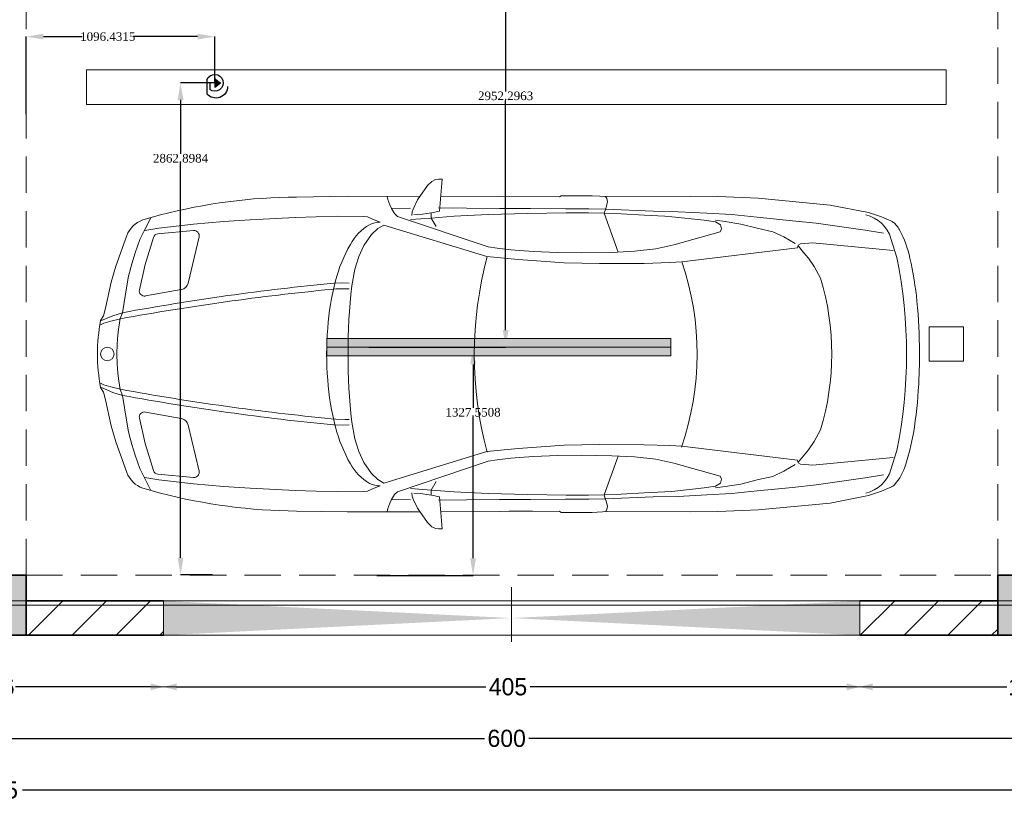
# Model space of a CAD drawing. Header units: inches. Extents: x -177438 to 34922, y -9538 to 55319.
# Tile 31 of 59: x 7906 to 13631, y -7518 to -2973. Entities that reach past the tile are written whole.
import ezdxf
from ezdxf.enums import TextEntityAlignment as Align

# ---------------------------------------------------------------- set-up
doc = ezdxf.new("R2010")
doc.units = ezdxf.units.IN
doc.header["$MEASUREMENT"] = 0
doc.set_wipeout_variables(frame=1)
for name, pattern in [('Dot & Dashed', [670.277762, 317.5, -176.388889, 0, -176.388874]), ('Hidden', [317.5, 211.666667, -105.833333]), ('Wipeout_Contour', [1000, 0, -1000])]:
    doc.linetypes.add(name, pattern=pattern)
for name, color, linetype in [('- განათება', 7, 'Continuous'), ('Dimensioning - General', 7, 'Continuous'), ('Structural - Bearing', 7, 'Continuous'), ('Structural - Grid', 7, 'Continuous')]:
    doc.layers.add(name, color=color, linetype=linetype)
for name, color, linetype, lineweight in [('New_2D Drafting - General_Pen_No__2', 8, 'Continuous', 15), ('New_Interior - Furniture _Pen_No__1', 7, 'Continuous', 13), ('Structural - Bearing_Pen_No__1', 7, 'Continuous', 13), ('Structural - Bearing_Pen_No__20', 1, 'Continuous', 0), ('Structural - Bearing_Pen_No__27', 7, 'Continuous', 35)]:
    doc.layers.add(name, color=color, linetype=linetype, lineweight=lineweight)
for name, color, linetype, lineweight, true_color in [('Structural - Bearing_Pen_No__102', 7, 'Continuous', 13, 0xcccccc), ('Structural - Bearing_Pen_No__108', 7, 'Continuous', 13, 0xfd8379), ('Structural - Bearing_Pen_No__161', 7, 'Continuous', 13, 0x6a6a6a), ('Structural - Bearing_Pen_No__28', 7, 'Continuous', 35, 0xa80f02), ('Structural - Bearing_Pen_No__63', 7, 'Continuous', 18, 0xff9955), ('Structural - Bearing_Pen_No__81', 7, 'Continuous', 20, 0x6a6a6a), ('Structural - Grid_Pen_No__81', 7, 'Continuous', 20, 0x6a6a6a)]:
    doc.layers.add(name, color=color, linetype=linetype, lineweight=lineweight, true_color=true_color)
doc.styles.add('GENERATED_STYLE_3', font='txt')
doc.styles.get("Standard").update_dxf_attribs({"font": 'arial.ttf'})
doc.dimstyles.new('GENERATED_STYLE__2', dxfattribs={"dimtxt": 100, "dimasz": 76, "dimexe": 0.18, "dimexo": 0.0625, "dimgap": 0, "dimtad": 0, "dimtih": 1, "dimtoh": 1, "dimdec": 0, "dimlfac": 0.1, "dimzin": 0, "dimdsep": 46, "dimtxsty": 'GENERATED_STYLE_3', "dimblk": 'ARROWHEAD_5', "dimblk1": 'ARROWHEAD_5', "dimblk2": 'ARROWHEAD_5', "dimcen": 0.09, "dimse1": 1, "dimse2": 1, "dimclrd": 7, "dimclre": 7, "dimclrt": 7, "dimadec": 0, "dimazin": 0, "dimtfac": 1, "dimtdec": 4, "dimtmove": 0, "dimatfit": 3, "dimfxl": 1, "dimtolj": 1, "dimtzin": 0, "dimarcsym": 0})
doc.dimstyles.get("Standard").update_dxf_attribs({"dimtxt": 0.18, "dimasz": 0.18, "dimexe": 0.18, "dimexo": 0.0625, "dimgap": 0.09, "dimtad": 0, "dimtih": 1, "dimtoh": 1, "dimdec": 4, "dimzin": 0, "dimdsep": 46, "dimtxsty": 'Standard', "dimcen": 0.09, "dimadec": 0, "dimazin": 0, "dimtfac": 1, "dimtdec": 4, "dimtofl": 0, "dimtmove": 0, "dimatfit": 3, "dimfxl": 1, "dimtolj": 1, "dimtzin": 0, "dimarcsym": 0})
pattern_1 = [(45, (0, 0), (-127.2792, 127.2792), [])]

# ---------------------------------------------------------------- blocks, each defined once
blk = doc.blocks.new('Slab_1', base_point=(-47183.8, 14488))
at = {"layer": 'Structural - Bearing_Pen_No__1', "color": 7, "linetype": 'Continuous', "lineweight": 13, "flags": 128}
blk.add_lwpolyline([(-47183.8, 14488), (1166.2, 14488), (1166.2, 32488), (1166.2, 39238), (-26465.1, 39238), (-29183.8, 32838), (-47183.8, 32838)], close=True, dxfattribs=at)
blk = doc.blocks.new('Opening_3')
at = {"color": 254, "linetype": 'Wipeout_Contour', "lineweight": 0, "ltscale": 74230.808946}
blk.add_wipeout([(-22034.7, 14488), (-17987.1, 14488), (-20010.9, 14588)], dxfattribs=at).dxf.layer = 'Structural - Bearing'
at = {"layer": 'Structural - Bearing_Pen_No__1', "color": 7, "linetype": 'Continuous', "lineweight": 13, "flags": 128}
blk.add_lwpolyline([(-22034.7, 14488), (-17987.1, 14488)], dxfattribs=at)
at = {"color": 254, "linetype": 'Wipeout_Contour', "lineweight": 0, "ltscale": 74467.786042}
blk.add_wipeout([(-17987.1, 14688), (-22034.7, 14688), (-20010.9, 14588)], dxfattribs=at).dxf.layer = 'Structural - Bearing'
at = {"layer": 'Structural - Bearing_Pen_No__108', "linetype": 'Continuous', "lineweight": 13, "true_color": 0xfd8379}
for points in [[(-20010.9, 14588), (-22034.7, 14688), (-22034.7, 14488)], [(-20010.9, 14588), (-17987.1, 14488), (-17987.1, 14688)]]:
    blk.add_hatch(color=11, dxfattribs=at).paths.add_polyline_path(points)
at = {"layer": 'Structural - Bearing_Pen_No__1', "color": 7, "linetype": 'Continuous', "lineweight": 13, "flags": 128}
for points in [[(-17987.1, 14688), (-22034.7, 14688)], [(-22034.7, 14688), (-22034.7, 14488)], [(-17987.1, 14488), (-17987.1, 14688)]]:
    blk.add_lwpolyline(points, dxfattribs=at)
at = {"layer": 'Structural - Bearing_Pen_No__63', "color": 21, "linetype": 'Dot & Dashed', "lineweight": 18, "true_color": 0xff9955}
blk.add_line((-20010.9, 14768), (-20010.9, 14408), dxfattribs=at)
blk = doc.blocks.new('Wall_6', base_point=(1166.2, 14488))
at = {"layer": 'Structural - Bearing', "linetype": 'Continuous', "lineweight": 0, "true_color": 0x000000}
h = blk.add_hatch(dxfattribs=at)
h.set_pattern_fill('MASONRY_BLOCK', color=18, style=0, pattern_type=2)
h.set_pattern_definition(pattern_1)
h.paths.add_polyline_path([(-22833.8, 14688), (-22833.8, 14488), (-22034.7, 14488), (-22034.7, 14688)])
h = blk.add_hatch(dxfattribs=at)
h.set_pattern_fill('MASONRY_BLOCK', color=18, style=0, pattern_type=2)
h.set_pattern_definition(pattern_1)
h.paths.add_polyline_path([(-17987.1, 14488), (-17183.8, 14488), (-17183.8, 14688), (-17987.1, 14688)])
at = {"layer": 'Structural - Bearing_Pen_No__27', "color": 7, "linetype": 'Continuous', "lineweight": 35, "flags": 128}
for points in [[(-22034.7, 14688), (-22833.8, 14688)], [(-17183.8, 14688), (-17987.1, 14688)], [(-22833.8, 14488), (-22034.7, 14488)], [(-17987.1, 14488), (-17183.8, 14488)]]:
    blk.add_lwpolyline(points, dxfattribs=at)
blk = doc.blocks.new('Column_19', base_point=(-23008.8, 14663))
at = {"layer": 'Structural - Bearing_Pen_No__161', "linetype": 'Continuous', "lineweight": 0, "true_color": 0x6a6a6a}
blk.add_hatch(color=251, dxfattribs=at).paths.add_polyline_path([(-22833.8, 14488), (-22833.8, 14838), (-23183.8, 14838), (-23183.8, 14488)])
at = {"layer": 'Structural - Bearing_Pen_No__20', "color": 1, "linetype": 'Continuous', "lineweight": 0}
for p, q in [((-23008.8, 14743), (-23008.8, 14918)), ((-23088.8, 14663), (-23263.8, 14663)), ((-22928.8, 14663), (-22753.8, 14663)), ((-23008.8, 14583), (-23008.8, 14408))]:
    blk.add_line(p, q, dxfattribs=at)
blk.add_point((-23008.8, 14663), dxfattribs=at)
at = {"layer": 'Structural - Bearing_Pen_No__28', "color": 14, "linetype": 'Continuous', "lineweight": 35, "true_color": 0xa80f02, "flags": 128}
blk.add_lwpolyline([(-22833.8, 14488), (-22833.8, 14838), (-23183.8, 14838), (-23183.8, 14488)], close=True, dxfattribs=at)
blk = doc.blocks.new('Column_23', base_point=(-17008.8, 14663))
at = {"layer": 'Structural - Bearing_Pen_No__161', "linetype": 'Continuous', "lineweight": 0, "true_color": 0x6a6a6a}
blk.add_hatch(color=251, dxfattribs=at).paths.add_polyline_path([(-16833.8, 14488), (-16833.8, 14838), (-17183.8, 14838), (-17183.8, 14488)])
at = {"layer": 'Structural - Bearing_Pen_No__20', "color": 1, "linetype": 'Continuous', "lineweight": 0}
for p, q in [((-17008.8, 14743), (-17008.8, 14918)), ((-17088.8, 14663), (-17263.8, 14663)), ((-16928.8, 14663), (-16753.8, 14663)), ((-17008.8, 14583), (-17008.8, 14408))]:
    blk.add_line(p, q, dxfattribs=at)
blk.add_point((-17008.8, 14663), dxfattribs=at)
at = {"layer": 'Structural - Bearing_Pen_No__28', "color": 14, "linetype": 'Continuous', "lineweight": 35, "true_color": 0xa80f02, "flags": 128}
blk.add_lwpolyline([(-16833.8, 14488), (-16833.8, 14838), (-17183.8, 14838), (-17183.8, 14488)], close=True, dxfattribs=at)
blk = doc.blocks.new('Standard grid marker')
at = {"layer": 'Structural - Grid_Pen_No__81', "color": 251, "linetype": 'Continuous', "lineweight": 20, "true_color": 0x6a6a6a}
blk.add_line((1000, 0), (51328.1, 0), dxfattribs=at)
at = {"layer": 'Structural - Grid_Pen_No__81', "color": 251, "lineweight": 20, "true_color": 0x6a6a6a, "style": 'GENERATED_STYLE_3'}
for tag, p in [('AC_MarkerText_1_0', (-100, -144)), ('AC_MarkerText_1_1', (52428.1, -144))]:
    blk.add_attdef(tag, text='', height=100, rotation=180, dxfattribs=at).set_placement(p, align=Align.TOP_CENTER)
blk = doc.blocks.new('Parking Place_2')
at = {"layer": 'New_Interior - Furniture _Pen_No__1', "color": 7, "linetype": 'Continuous', "lineweight": 13, "flags": 128}
for points in [[(1393.75, 4900), (1593.75, 4900), (1593.75, 5100), (1393.75, 5100)], [(4381.25, 4900), (4581.25, 4900), (4581.25, 5100), (4381.25, 5100)], [(2887.5, 0), (3087.5, 0), (3087.5, 5000), (2887.5, 5000)], [(5875, 0), (6075, 0), (6075, 5000), (5875, 5000)]]:
    blk.add_lwpolyline(points, close=True, dxfattribs=at)
blk = doc.blocks.new('Car Symbol 27')
at = {"layer": 'New_Interior - Furniture _Pen_No__1', "color": 7, "linetype": 'Continuous', "lineweight": 13}
for p, q in [((-1983.9, 1016.7), (-2004, 1016.7)), ((-2004, 1016.7), (-1988.6, 830.1)), ((-1964.9, 1014.4), (-1983.9, 1016.7)), ((-1944.8, 1004.3), (-1964.9, 1014.4)), ((-1919.1, 979.7), (-1944.8, 1004.3)), ((-1861.1, 895.8), (-1919.1, 979.7)), ((-3450, 918.4), (-3606.5, 915.3)), ((-2966.2, 916.5), (-3450, 918.4)), ((-2876.8, 920.8), (-2966.2, 916.5)), ((-2954.6, 917.1), (-2962.8, 904.3)), ((-2695.9, 920.8), (-2876.8, 920.8)), ((-2685.9, 914), (-2695.9, 920.8)), ((-1998.6, 917.2), (-2684.7, 914.1)), ((-1452.9, 917.2), (-1876.8, 917.1)), ((-1689.1, 897.8), (-1685.5, 917.1)), ((-1158.3, 913.1), (-1452.9, 917.2)), ((-4261.3, 866.7), (-4482.6, 822.9)), ((-3842.3, 905.7), (-4261.3, 866.7)), ((-3606.5, 915.3), (-3842.3, 905.7)), ((-2962.8, 904.3), (-2965.1, 886.4)), ((-2965.1, 886.4), (-2960.7, 860.7)), ((-2960.7, 860.7), (-2951.8, 839.5)), ((-2392, 914.8), (-2530.4, 914.8)), ((-1835.5, 843.2), (-1861.1, 895.8)), ((-1710.4, 846.4), (-1700.3, 867.6)), ((-1700.3, 867.6), (-1689.1, 897.8)), ((-4482.6, 822.9), (-4559.4, 797.3)), ((-3688.1, 810.5), (-3835.7, 796.2)), ((-3542.9, 819.2), (-3688.1, 810.5)), ((-3376.4, 827.9), (-3542.9, 819.2)), ((-3232.2, 831), (-3376.4, 827.9)), ((-3298.8, 802), (-3340.7, 798.8)), ((-3179.4, 807.8), (-3298.8, 802)), ((-3232.2, 831), (-2953.9, 842)), ((-3044.7, 815.7), (-3179.4, 807.8)), ((-2946.2, 819.4), (-3044.7, 815.7)), ((-2946.2, 819.4), (-3028.5, 593.2)), ((-2857.9, 843.8), (-2953.9, 842)), ((-2951.8, 839.5), (-2946.2, 819.4)), ((-2855.6, 820.2), (-2946.2, 819.4)), ((-2721.6, 843.6), (-2857.9, 843.8)), ((-2725.4, 821.1), (-2855.6, 820.2)), ((-2503.2, 817.7), (-2725.4, 821.1)), ((-2518.2, 846.6), (-2721.6, 843.6)), ((-2338.3, 846.3), (-2518.2, 846.6)), ((-2272.6, 811.5), (-2503.2, 817.7)), ((-2146.2, 848.2), (-2338.3, 846.3)), ((-2074.4, 801.2), (-2272.6, 811.5)), ((-1984.1, 850.2), (-2146.2, 848.2)), ((-1988.6, 830.1), (-1942.8, 821.1)), ((-1942.8, 821.1), (-1863.5, 809.8)), ((-1940.6, 820), (-1940.7, 790.9)), ((-1863.5, 809.8), (-1838.9, 810.8)), ((-1830, 826.5), (-1835.5, 843.2)), ((-1828.9, 806.4), (-1830, 826.5)), ((-1710.4, 846.4), (-1821, 848.8)), ((-1744, 800.6), (-1728.3, 817.4)), ((-1728.3, 817.4), (-1710.4, 846.4)), ((-1546.2, 800.3), (-1393.1, 802.3)), ((-1393.1, 802.3), (-1150.7, 794.1)), ((-264.4, 779.9), (-366.4, 808.7)), ((-4559.4, 797.3), (-4613.8, 774.1)), ((-4178.7, 761), (-4464.9, 720.2)), ((-4042.4, 775.3), (-4178.7, 761)), ((-3835.7, 796.2), (-4042.4, 775.3)), ((-3740.8, 755.9), (-3836.9, 731.4)), ((-3649.1, 770.2), (-3740.8, 755.9)), ((-3594.3, 778), (-3649.1, 770.2)), ((-3623.4, 751.2), (-3627.8, 727.5)), ((-3593.2, 767.9), (-3623.4, 751.2)), ((-3528.4, 777.9), (-3593.2, 767.9)), ((-3340.7, 798.8), (-3528.4, 777.9)), ((-2272.8, 623.8), (-1744, 800.6)), ((-1665.9, 750.2), (-2265.1, 566.8)), ((-1940.7, 790.9), (-2074.4, 801.2)), ((-1940.7, 790.9), (-1968.7, 741.8)), ((-1821, 782), (-1940.7, 790.9)), ((-1631.2, 730.1), (-1665.9, 750.2)), ((-1643.5, 767), (-1599.9, 784.8)), ((-1599.9, 784.8), (-1570.8, 798.1)), ((-1570.8, 798.1), (-1546.2, 800.3)), ((-1150.7, 794.1), (-888.1, 780.2)), ((-888.1, 780.2), (-734, 771.1)), ((-734, 771.1), (-558.6, 755.1)), ((-558.6, 755.1), (-356.4, 731.3)), ((-309.9, 792.7), (-273.7, 720)), ((-4464.9, 720.2), (-4571, 702.5)), ((-3927.4, 711.5), (-3991.2, 681.4)), ((-3836.9, 731.4), (-3927.4, 711.5)), ((-3627.8, 727.5), (-3621.3, 709.9)), ((-3621.3, 709.9), (-3352.1, 634.5)), ((-1593.7, 694.3), (-1631.2, 730.1)), ((-1548.7, 631.6), (-1593.7, 694.3)), ((-352.2, 699.1), (-558.9, 718)), ((-356.4, 731.3), (-275.9, 717.8)), ((-273.7, 720), (-247, 666.3)), ((-170.9, 688.4), (-107, 510.6)), ((-4647.2, 561.8), (-4614.1, 671.9)), ((-4159.9, 645.9), (-4625.9, 602)), ((-4088.4, 641.3), (-4159.9, 645.9)), ((-4075, 632.4), (-4088.4, 641.3)), ((-4070.6, 617.8), (-4075, 632.4)), ((-3991.2, 681.4), (-4057.1, 642.4)), ((-3352.1, 634.5), (-3247.1, 612)), ((-1519.8, 566.7), (-1548.7, 631.6)), ((-527.7, 412.9), (-590.8, 681.2)), ((-326.2, 678.2), (-276.9, 520.2)), ((-247, 666.3), (-219.2, 588.1)), ((-4105.3, 591.1), (-4134.4, 557.6)), ((-4077.3, 627.9), (-4105.3, 591.1)), ((-3398.1, 536.3), (-4070.6, 617.8)), ((-3247.1, 612), (-3122, 598.4)), ((-3122, 598.4), (-2990.8, 591.1)), ((-2990.8, 591.1), (-2812.5, 587.9)), ((-2812.5, 587.9), (-2677.3, 589.9)), ((-2677.3, 589.9), (-2533.2, 596.3)), ((-2533.2, 596.3), (-2404.7, 606.2)), ((-2404.7, 606.2), (-2324.2, 615)), ((-2324.2, 615), (-2272.8, 623.8)), ((-219.2, 588.1), (-200.3, 525.5)), ((-4134.4, 557.6), (-4168, 508.5)), ((-3328.4, 532.4), (-3398.1, 536.3)), ((-3178.7, 527.2), (-3328.4, 532.4)), ((-2919.6, 526), (-3178.7, 527.2)), ((-2714.5, 530.5), (-2919.6, 526)), ((-2445.7, 548.9), (-2714.5, 530.5)), ((-2265, 566.8), (-2445.7, 548.9)), ((-1496.4, 493), (-1519.8, 566.7)), ((-244, 373.6), (-276.9, 520.2)), ((-200.3, 525.5), (-181.4, 452.8)), ((-4168, 508.5), (-4205, 441.5)), ((-1478.7, 395.7), (-1496.4, 493)), ((-107, 510.6), (-80.3, 418)), ((-1426.2, 414.6), (-1463, 412.5)), ((-1374.8, 412.3), (-1426.2, 414.6)), ((-181.4, 452.8), (-170.3, 395.8)), ((-46.5, 267.1), (-80.3, 418)), ((-1440.4, 380.1), (-1463, 380.1)), ((-1386.8, 378.5), (-1440.4, 380.1)), ((-1360, 376.2), (-1386.8, 378.5)), ((-278.6, 337.5), (-487.9, 375.2)), ((-170.3, 395.8), (-146, 240.5)), ((-146, 240.5), (-131.5, 206.9)), ((-89.5, 222.8), (-146, 240.5)), ((-46.5, 267.1), (-35, 221.2)), ((-133.7, 204.7), (-77.9, 191.2)), ((-131.5, 206.9), (-124.9, 156.6)), ((-23.1, 195.6), (-89.5, 222.8)), ((-77.9, 191.2), (-36.6, 180)), ((-36.6, 180), (-18.7, 169.9)), ((-18.7, 194.4), (-35, 221.2)), ((-124.9, 156.6), (-118.3, 110.8)), ((-118.3, 110.8), (-115, 57.2)), ((-115, 57.2), (-112.5, 0)), ((-118.3, -110.8), (-115, -57.2)), ((-115, -57.2), (-112.5, 0)), ((-124.9, -156.6), (-118.3, -110.8)), ((-131.5, -206.9), (-124.9, -156.6)), ((-36.6, -180), (-18.7, -169.9)), ((-146, -240.5), (-131.5, -206.9)), ((-89.5, -222.8), (-146, -240.5)), ((-133.7, -204.7), (-77.9, -191.2)), ((-23.1, -195.6), (-89.5, -222.8)), ((-77.9, -191.2), (-36.6, -180)), ((-46.5, -267.1), (-35, -221.2)), ((-18.7, -194.4), (-35, -221.2)), ((-170.3, -395.8), (-146, -240.5)), ((-46.5, -267.1), (-80.3, -418)), ((-278.6, -337.5), (-487.9, -375.2)), ((-1478.7, -395.7), (-1496.4, -493)), ((-1440.4, -380.1), (-1463, -380.1)), ((-1386.8, -378.5), (-1440.4, -380.1)), ((-1360, -376.2), (-1386.8, -378.5)), ((-244, -373.6), (-276.9, -520.2)), ((-181.4, -452.8), (-170.3, -395.8)), ((-4168, -508.5), (-4205, -441.5)), ((-1426.2, -414.6), (-1463, -412.5)), ((-1374.8, -412.3), (-1426.2, -414.6)), ((-527.7, -412.9), (-590.8, -681.2)), ((-200.3, -525.5), (-181.4, -452.8)), ((-107, -510.6), (-80.3, -418)), ((-4134.4, -557.6), (-4168, -508.5)), ((-1496.4, -493), (-1519.8, -566.7)), ((-170.9, -688.4), (-107, -510.6)), ((-4647.2, -561.8), (-4614.1, -671.9)), ((-4105.3, -591.1), (-4134.4, -557.6)), ((-3398.1, -536.3), (-4070.6, -617.8)), ((-3328.4, -532.4), (-3398.1, -536.3)), ((-3178.7, -527.2), (-3328.4, -532.4)), ((-2919.6, -526), (-3178.7, -527.2)), ((-2714.5, -530.5), (-2919.6, -526)), ((-2445.7, -548.9), (-2714.5, -530.5)), ((-2265, -566.8), (-2445.7, -548.9)), ((-1665.9, -750.2), (-2265.1, -566.8)), ((-1519.8, -566.7), (-1548.7, -631.6)), ((-326.2, -678.2), (-276.9, -520.2)), ((-219.2, -588.1), (-200.3, -525.5)), ((-4159.9, -645.9), (-4625.9, -602)), ((-4077.3, -627.9), (-4105.3, -591.1)), ((-4070.6, -617.8), (-4075, -632.4)), ((-3352.1, -634.5), (-3247.1, -612)), ((-3247.1, -612), (-3122, -598.4)), ((-3122, -598.4), (-2990.8, -591.1)), ((-2946.2, -819.4), (-3028.5, -593.2)), ((-2990.8, -591.1), (-2812.5, -587.9)), ((-2812.5, -587.9), (-2677.3, -589.9)), ((-2677.3, -589.9), (-2533.2, -596.3)), ((-2533.2, -596.3), (-2404.7, -606.2)), ((-2404.7, -606.2), (-2324.2, -615)), ((-2324.2, -615), (-2272.8, -623.8)), ((-2272.8, -623.8), (-1744, -800.6)), ((-247, -666.3), (-219.2, -588.1)), ((-4088.4, -641.3), (-4159.9, -645.9)), ((-4075, -632.4), (-4088.4, -641.3)), ((-3991.2, -681.4), (-4057.1, -642.4)), ((-3927.4, -711.5), (-3991.2, -681.4)), ((-3621.3, -709.9), (-3352.1, -634.5)), ((-1548.7, -631.6), (-1593.7, -694.3)), ((-273.7, -720), (-247, -666.3)), ((-4464.9, -720.2), (-4571, -702.5)), ((-4178.7, -761), (-4464.9, -720.2)), ((-3836.9, -731.4), (-3927.4, -711.5)), ((-3740.8, -755.9), (-3836.9, -731.4)), ((-3627.8, -727.5), (-3621.3, -709.9)), ((-3623.4, -751.2), (-3627.8, -727.5)), ((-1940.7, -790.9), (-1968.7, -741.8)), ((-1631.2, -730.1), (-1665.9, -750.2)), ((-1593.7, -694.3), (-1631.2, -730.1)), ((-352.2, -699.1), (-558.9, -718)), ((-558.6, -755.1), (-356.4, -731.3)), ((-356.4, -731.3), (-275.9, -717.8)), ((-309.9, -792.7), (-273.7, -720)), ((-4559.4, -797.3), (-4613.8, -774.1)), ((-4482.6, -822.9), (-4559.4, -797.3)), ((-4042.4, -775.3), (-4178.7, -761)), ((-3835.7, -796.2), (-4042.4, -775.3)), ((-3688.1, -810.5), (-3835.7, -796.2)), ((-3649.1, -770.2), (-3740.8, -755.9)), ((-3594.3, -778), (-3649.1, -770.2)), ((-3593.2, -767.9), (-3623.4, -751.2)), ((-3528.4, -777.9), (-3593.2, -767.9)), ((-3340.7, -798.8), (-3528.4, -777.9)), ((-3298.8, -802), (-3340.7, -798.8)), ((-2074.4, -801.2), (-2272.6, -811.5)), ((-1940.7, -790.9), (-2074.4, -801.2)), ((-1821, -782), (-1940.7, -790.9)), ((-1940.6, -820), (-1940.7, -790.9)), ((-1744, -800.6), (-1728.3, -817.4)), ((-1643.5, -767), (-1599.9, -784.8)), ((-1599.9, -784.8), (-1570.8, -798.1)), ((-1570.8, -798.1), (-1546.2, -800.3)), ((-1546.2, -800.3), (-1393.1, -802.3)), ((-1393.1, -802.3), (-1150.7, -794.1)), ((-1150.7, -794.1), (-888.1, -780.2)), ((-888.1, -780.2), (-734, -771.1)), ((-734, -771.1), (-558.6, -755.1)), ((-264.4, -779.9), (-366.4, -808.7)), ((-4261.3, -866.7), (-4482.6, -822.9)), ((-3542.9, -819.2), (-3688.1, -810.5)), ((-3376.4, -827.9), (-3542.9, -819.2)), ((-3232.2, -831), (-3376.4, -827.9)), ((-3179.4, -807.8), (-3298.8, -802)), ((-3232.2, -831), (-2953.9, -842)), ((-3044.7, -815.7), (-3179.4, -807.8)), ((-2946.2, -819.4), (-3044.7, -815.7)), ((-2960.7, -860.7), (-2953.9, -841)), ((-2953.9, -841), (-2946.2, -819.4)), ((-2857.9, -843.8), (-2953.9, -842)), ((-2855.6, -820.2), (-2946.2, -819.4)), ((-2721.6, -843.6), (-2857.9, -843.8)), ((-2725.4, -821.1), (-2855.6, -820.2)), ((-2503.2, -817.7), (-2725.4, -821.1)), ((-2518.2, -846.6), (-2721.6, -843.6)), ((-2338.3, -846.3), (-2518.2, -846.6)), ((-2272.6, -811.5), (-2503.2, -817.7)), ((-2146.2, -848.2), (-2338.3, -846.3)), ((-1984.1, -850.2), (-2146.2, -848.2)), ((-2004, -1016.7), (-1988.6, -830.1)), ((-1988.6, -830.1), (-1942.8, -821.1)), ((-1942.8, -821.1), (-1863.5, -809.8)), ((-1863.5, -809.8), (-1838.9, -810.8)), ((-1835.5, -843.2), (-1861.1, -895.8)), ((-1830, -826.5), (-1835.5, -843.2)), ((-1828.9, -806.4), (-1830, -826.5)), ((-1710.4, -846.4), (-1821, -848.8)), ((-1728.3, -817.4), (-1710.4, -846.4)), ((-1710.4, -846.4), (-1700.3, -867.6)), ((-3842.3, -905.7), (-4261.3, -866.7)), ((-3606.5, -915.3), (-3842.3, -905.7)), ((-3450, -918.4), (-3606.5, -915.3)), ((-2965.1, -886.4), (-2960.7, -860.7)), ((-2962.8, -904.3), (-2965.1, -886.4)), ((-2954.6, -917.1), (-2962.8, -904.3)), ((-2685.9, -914), (-2695.9, -920.8)), ((-1998.6, -917.2), (-2684.7, -914.1)), ((-1861.1, -895.8), (-1919.1, -979.7)), ((-1700.3, -867.6), (-1689.1, -897.8)), ((-1689.1, -897.8), (-1685.5, -917.1)), ((-1158.3, -913.1), (-1452.9, -917.2)), ((-2966.2, -916.5), (-3450, -918.4)), ((-2876.8, -920.8), (-2966.2, -916.5)), ((-2695.9, -920.8), (-2876.8, -920.8)), ((-1452.9, -917.2), (-1876.8, -917.1)), ((-1983.9, -1016.7), (-2004, -1016.7)), ((-1964.9, -1014.4), (-1983.9, -1016.7)), ((-1944.8, -1004.3), (-1964.9, -1014.4)), ((-1919.1, -979.7), (-1944.8, -1004.3))]:
    blk.add_line(p, q, dxfattribs=at)
blk.add_circle((-57.9, 0), 39.1, dxfattribs=at)
for centre, radius, start, end in [((-1180, -2307.9), 3221, 75.3692, 89.6147), ((-4422.6, 614.3), 200, 102.9981, 163.2615), ((-4414.7, 561.8), 296, 137.753, 164.573), ((-4582.5, 705.3), 75.7, 116.2564, 132.7691), ((-4592, 723), 55.5, 112.9917, 115.5464), ((-1643.5, 634.9), 132, 62.6713, 90), ((-1726.3, 499.8), 290.3, 28.3495, 60.3799), ((-312.1, 637.7), 150, 19.7555, 71.4709), ((-561.6, 688.1), 30, 84.7809, 193.2364), ((-354.9, 669.2), 30, 17.3318, 84.7818), ((-3475.6, 243.3), 1287.3, 162.0281, 171.9884), ((-2192.2, 222.3), 832.4, 14.172, 29.9366), ((-1944.4, 0), 2760.6, 168.2577, 191.7424), ((-1824.2, 0), 1662.8, 160.9767, 198.8163), ((-4369.4, 3.8), 2178.3, 344.8283, 15.1045), ((-2142.2, 34.3), 2636.9, 171.5296, 177.6904), ((-2728.8, 0), 1540.8, 163.3477, 196.6523), ((-2877.3, 33.6), 1542.9, 4.3137, 14.7384), ((-2771.5, -14053.9), 14533.5, 79.59238, 84.48533), ((-479.1, 424.4), 50, 193.2368, 259.7927), ((-5076.2, 0), 3619.2, 353.7227, 6.2772), ((-2753.7, -14059.8), 14503.1, 79.59238, 84.48533), ((-273.3, 367), 30, 259.7918, 12.6561), ((-1021.6, 0), 1021.6, 349.0272, 10.9729), ((-1532.9, 0), 3247.1, 177.5196, 180.0008), ((-3210.7, 0), 1877.9, 355.4299, 4.5699), ((-1505.4, 0), 3274.6, 180, 180.1671), ((-1731, -5.1), 3049, 180.0843, 185.6746), ((-2877.3, -33.6), 1542.9, 345.2615, 355.6862), ((-2753.7, 14059.8), 14503.1, 275.51468, 280.40763), ((-2771.5, 14053.9), 14533.5, 275.51468, 280.40763), ((-2887.2, -128.9), 1886.2, 185.4031, 193.1131), ((-273.3, -367), 30, 347.3444, 100.2081), ((-479.1, -424.4), 50, 100.2074, 166.7634), ((-2192.2, -222.3), 832.4, 330.063, 345.8279), ((-4110.2, -426.5), 627.7, 191.9919, 208.1327), ((-4422.6, -614.3), 200, 196.7385, 257.0019), ((-1726.3, -499.8), 290.3, 299.6194, 331.6502), ((-561.6, -688.1), 30, 166.764, 275.2191), ((-354.9, -669.2), 30, 275.2182, 342.6682), ((-4489.4, -620.3), 202.1, 210.3469, 218.9129), ((-312.1, -637.7), 150, 288.5291, 340.2445), ((-4557.5, -675.7), 114.3, 218.7476, 231.2781), ((-4587, -712.5), 67.2, 231.2736, 246.5356), ((-1643.5, -634.9), 132, 269.9996, 297.3277), ((-1180, 2307.9), 3221, 270.3853, 284.6308)]:
    blk.add_arc(centre, radius, start, end, dxfattribs=at)
blk = doc.blocks.new('Beam_4', base_point=(-17008.8, 14663))
at = {"layer": 'Structural - Bearing_Pen_No__102', "color": 254, "linetype": 'Hidden', "lineweight": 13, "true_color": 0xcccccc}
blk.add_line((-17183.8, 14838), (-17183.8, 20488), dxfattribs=at)
blk = doc.blocks.new('Beam_5', base_point=(-23008.8, 14663))
at = {"layer": 'Structural - Bearing_Pen_No__102', "color": 254, "linetype": 'Hidden', "lineweight": 13, "true_color": 0xcccccc}
blk.add_line((-22833.8, 14838), (-22833.8, 20488), dxfattribs=at)
blk = doc.blocks.new('Beam_10', base_point=(-47008.8, 14663))
at = {"layer": 'Structural - Bearing_Pen_No__102', "color": 254, "linetype": 'Hidden', "lineweight": 13, "true_color": 0xcccccc}
for p, q in [((-22833.8, 14838), (-17183.8, 14838)), ((-47183.8, 14488), (1166.2, 14488))]:
    blk.add_line(p, q, dxfattribs=at)
at = {"layer": 'Structural - Bearing_Pen_No__81', "color": 251, "linetype": 'Dot & Dashed', "lineweight": 20, "true_color": 0x6a6a6a}
blk.add_line((-47008.8, 14663), (991.2, 14663), dxfattribs=at)
blk = doc.blocks.new('ARROWHEAD_5')
at = {"linetype": 'Continuous', "lineweight": 0}
blk.add_hatch(color=0, dxfattribs=at).paths.add_polyline_path([(-1, 0.2679), (0, 0), (-1, -0.2679)])
at = {"color": 0, "linetype": 'Continuous', "lineweight": 0}
blk.add_line((0, 0), (-1, 0), dxfattribs=at)
blk = doc.blocks.new('*D173')
at = {"layer": 'Defpoints', "color": 0, "linetype": 'Continuous', "transparency": 16777216}
for p in [(12790.4, -6552.7), (14742.7, -6552.7), (12790.4, -6852.7)]:
    blk.add_point(p, dxfattribs=at)
at = {"layer": 'Dimensioning - General', "color": 7, "linetype": 'Continuous', "lineweight": -2, "transparency": 16777216}
for p, q in [((12866.4, -6852.7), (13646.8, -6852.7)), ((14666.7, -6852.7), (13884.9, -6852.7))]:
    blk.add_line(p, q, dxfattribs=at)
at = {"layer": 'Dimensioning - General', "color": 7, "linetype": 'Continuous', "lineweight": -2, "transparency": 16777216, "xscale": 76.00000000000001, "yscale": 76.00000000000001, "zscale": 76.00000000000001, "rotation": 180}
blk.add_blockref('ARROWHEAD_5', (12790.4, -6852.7), dxfattribs=at)
at = {"layer": 'Dimensioning - General', "color": 7, "linetype": 'Continuous', "lineweight": -2, "transparency": 16777216, "xscale": 76.00000000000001, "yscale": 76.00000000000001, "zscale": 76.00000000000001}
blk.add_blockref('ARROWHEAD_5', (14742.7, -6852.7), dxfattribs=at)
at = {"layer": 'Dimensioning - General', "color": 7, "linetype": 'Continuous', "lineweight": 13, "transparency": 16777216, "insert": (13765.9, -6852.7), "char_height": 100, "attachment_point": 5, "style": 'GENERATED_STYLE_3'}
blk.add_mtext('\\A1;195', dxfattribs=at)
blk = doc.blocks.new('*D174')
at = {"layer": 'Defpoints', "color": 0, "linetype": 'Continuous', "transparency": 16777216}
for p in [(8742.8, -6552.7), (12790.4, -6552.7), (8742.8, -6852.7)]:
    blk.add_point(p, dxfattribs=at)
at = {"layer": 'Dimensioning - General', "color": 7, "linetype": 'Continuous', "lineweight": -2, "transparency": 16777216}
for p, q in [((8818.8, -6852.7), (10616.7, -6852.7)), ((12714.4, -6852.7), (10873.8, -6852.7))]:
    blk.add_line(p, q, dxfattribs=at)
at = {"layer": 'Dimensioning - General', "color": 7, "linetype": 'Continuous', "lineweight": -2, "transparency": 16777216, "xscale": 76.00000000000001, "yscale": 76.00000000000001, "zscale": 76.00000000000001, "rotation": 180}
blk.add_blockref('ARROWHEAD_5', (8742.8, -6852.7), dxfattribs=at)
at = {"layer": 'Dimensioning - General', "color": 7, "linetype": 'Continuous', "lineweight": -2, "transparency": 16777216, "xscale": 76.00000000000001, "yscale": 76.00000000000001, "zscale": 76.00000000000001}
blk.add_blockref('ARROWHEAD_5', (12790.4, -6852.7), dxfattribs=at)
at = {"layer": 'Dimensioning - General', "color": 7, "linetype": 'Continuous', "lineweight": 13, "transparency": 16777216, "insert": (10745.3, -6852.7), "char_height": 100, "attachment_point": 5, "style": 'GENERATED_STYLE_3'}
blk.add_mtext('\\A1;405', dxfattribs=at)
blk = doc.blocks.new('*D175')
at = {"layer": 'Defpoints', "color": 0, "linetype": 'Continuous', "transparency": 16777216}
for p in [(6787.3, -6552.7), (8742.8, -6552.7), (6787.3, -6852.7)]:
    blk.add_point(p, dxfattribs=at)
at = {"layer": 'Dimensioning - General', "color": 7, "linetype": 'Continuous', "lineweight": -2, "transparency": 16777216}
for p, q in [((6863.3, -6852.7), (7648.2, -6852.7)), ((8666.8, -6852.7), (7881.6, -6852.7))]:
    blk.add_line(p, q, dxfattribs=at)
at = {"layer": 'Dimensioning - General', "color": 7, "linetype": 'Continuous', "lineweight": -2, "transparency": 16777216, "xscale": 76.00000000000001, "yscale": 76.00000000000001, "zscale": 76.00000000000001, "rotation": 180}
blk.add_blockref('ARROWHEAD_5', (6787.3, -6852.7), dxfattribs=at)
at = {"layer": 'Dimensioning - General', "color": 7, "linetype": 'Continuous', "lineweight": -2, "transparency": 16777216, "xscale": 76.00000000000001, "yscale": 76.00000000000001, "zscale": 76.00000000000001}
blk.add_blockref('ARROWHEAD_5', (8742.8, -6852.7), dxfattribs=at)
at = {"layer": 'Dimensioning - General', "color": 7, "linetype": 'Continuous', "lineweight": 13, "transparency": 16777216, "insert": (7764.9, -6852.7), "char_height": 100, "attachment_point": 5, "style": 'GENERATED_STYLE_3'}
blk.add_mtext('\\A1;196', dxfattribs=at)
blk = doc.blocks.new('*D185')
at = {"layer": 'Defpoints', "color": 0, "linetype": 'Continuous', "transparency": 16777216}
for p in [(7768.7, -6992.5), (13768.7, -7048.8), (7768.7, -7152.7)]:
    blk.add_point(p, dxfattribs=at)
at = {"layer": 'Dimensioning - General', "color": 7, "linetype": 'Continuous', "lineweight": -2, "transparency": 16777216}
for p, q in [((7844.7, -7152.7), (10609.2, -7152.7)), ((13692.7, -7152.7), (10866.4, -7152.7))]:
    blk.add_line(p, q, dxfattribs=at)
at = {"layer": 'Dimensioning - General', "color": 7, "linetype": 'Continuous', "lineweight": -2, "transparency": 16777216, "xscale": 76.00000000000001, "yscale": 76.00000000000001, "zscale": 76.00000000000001, "rotation": 180}
blk.add_blockref('ARROWHEAD_5', (7768.7, -7152.7), dxfattribs=at)
at = {"layer": 'Dimensioning - General', "color": 7, "linetype": 'Continuous', "lineweight": -2, "transparency": 16777216, "xscale": 76.00000000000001, "yscale": 76.00000000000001, "zscale": 76.00000000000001}
blk.add_blockref('ARROWHEAD_5', (13768.7, -7152.7), dxfattribs=at)
at = {"layer": 'Dimensioning - General', "color": 7, "linetype": 'Continuous', "lineweight": 13, "transparency": 16777216, "insert": (10737.8, -7152.7), "char_height": 100, "attachment_point": 5, "style": 'GENERATED_STYLE_3'}
blk.add_mtext('\\A1;600', dxfattribs=at)
blk = doc.blocks.new('*D190')
at = {"layer": 'Defpoints', "color": 0, "linetype": 'Continuous', "transparency": 16777216}
for p in [(-16406.3, -6552.7), (31943.7, -6552.7), (-16406.3, -7452.7)]:
    blk.add_point(p, dxfattribs=at)
at = {"layer": 'Dimensioning - General', "color": 7, "linetype": 'Continuous', "lineweight": -2, "transparency": 16777216}
for p, q in [((-16330.3, -7452.7), (7571.2, -7452.7)), ((31867.7, -7452.7), (7923.5, -7452.7))]:
    blk.add_line(p, q, dxfattribs=at)
at = {"layer": 'Dimensioning - General', "color": 7, "linetype": 'Continuous', "lineweight": -2, "transparency": 16777216, "xscale": 76.00000000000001, "yscale": 76.00000000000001, "zscale": 76.00000000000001, "rotation": 180}
blk.add_blockref('ARROWHEAD_5', (-16406.3, -7452.7), dxfattribs=at)
at = {"layer": 'Dimensioning - General', "color": 7, "linetype": 'Continuous', "lineweight": -2, "transparency": 16777216, "xscale": 76.00000000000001, "yscale": 76.00000000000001, "zscale": 76.00000000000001}
blk.add_blockref('ARROWHEAD_5', (31943.7, -7452.7), dxfattribs=at)
at = {"layer": 'Dimensioning - General', "color": 7, "linetype": 'Continuous', "lineweight": 13, "transparency": 16777216, "insert": (7747.4, -7452.7), "char_height": 100, "attachment_point": 5, "style": 'GENERATED_STYLE_3'}
blk.add_mtext('\\A1;4835', dxfattribs=at)
blk = doc.blocks.new('მოძრაობის დეტექტორი')
at = {"layer": '- განათება'}
h = blk.add_hatch(color=6, dxfattribs=at)
h.dxf.hatch_style = 1
h.paths.add_polyline_path([(-100, -1), (1, -123), (100, 1)])
at = {"layer": '- განათება', "color": 6}
for p, q in [((-100, -1), (100, 1)), ((-58, 165), (233, 165)), ((0, 106), (143, 106)), ((1, -123), (100, 1))]:
    blk.add_line(p, q, dxfattribs=at)
blk.add_lwpolyline([(0, 0), (0, 106)], dxfattribs=at)
for centre, radius, start, end in [((3, 0), 176, 110.3272, 37.1447), ((77, -23), 245, 270.0765, 50.2358)]:
    blk.add_arc(centre, radius, start, end, dxfattribs=at)
blk = doc.blocks.new('მოძრაობის დედექტორი')
at = {"layer": '- განათება', "color": 6}
blk.add_blockref('მოძრაობის დეტექტორი', (0, 0), dxfattribs=at)
blk = doc.blocks.new('*D965')
at = {"layer": '- განათება', "color": 0, "lineweight": -2, "transparency": 16777216}
for p, q in [((10514.1, -1925.2), (10731.7, -1925.2)), ((10731.5, -2025.2), (10731.5, -3390.3)), ((10731.5, -4777.5), (10731.5, -3441.7)), ((10514.1, -4877.5), (10731.7, -4877.5))]:
    blk.add_line(p, q, dxfattribs=at)
at = {"layer": '- განათება', "color": 0, "transparency": 16777216}
for points in [[(10714.8, -2025.2), (10748.2, -2025.2), (10731.5, -1925.2)], [(10714.8, -4777.5), (10748.2, -4777.5), (10731.5, -4877.5)]]:
    blk.add_solid(points, dxfattribs=at)
at = {"layer": 'Defpoints', "color": 0, "transparency": 16777216}
for p in [(10514, -1925.2), (10731.5, -1925.2), (10514, -4877.5)]:
    blk.add_point(p, dxfattribs=at)
at = {"layer": '- განათება', "color": 0, "transparency": 16777216, "insert": (10731.5, -3416), "char_height": 50, "attachment_point": 5}
blk.add_mtext('\\A1;{\\fSylfaen|b0|i0|c0|p18;2952.2963}', dxfattribs=at)
blk = doc.blocks.new('*D966')
at = {"layer": '- განათება', "color": 0, "lineweight": -2, "transparency": 16777216}
for p, q in [((9937.1, -4877.5), (10542.5, -4877.5)), ((10542.3, -4977.5), (10542.3, -5230.5)), ((10542.3, -6105), (10542.3, -5281.8)), ((9983.1, -6205), (10542.5, -6205))]:
    blk.add_line(p, q, dxfattribs=at)
at = {"layer": '- განათება', "color": 0, "transparency": 16777216}
for points in [[(10525.6, -4977.5), (10559, -4977.5), (10542.3, -4877.5)], [(10525.6, -6105), (10559, -6105), (10542.3, -6205)]]:
    blk.add_solid(points, dxfattribs=at)
at = {"layer": 'Defpoints', "color": 0, "transparency": 16777216}
for p in [(9937, -4877.5), (10542.3, -4877.5), (9983, -6205)]:
    blk.add_point(p, dxfattribs=at)
at = {"layer": '- განათება', "color": 0, "transparency": 16777216, "insert": (10542.3, -5256.1), "char_height": 50, "attachment_point": 5}
blk.add_mtext('\\A1;{\\fSylfaen|b0|i0|c0|p18;1327.5508}', dxfattribs=at)
blk = doc.blocks.new('*D1014')
at = {"layer": '- განათება', "color": 0, "lineweight": -2, "transparency": 16777216}
for p, q in [((7943.7, -3521.9), (7943.7, -3071)), ((8043.7, -3071.2), (8269.6, -3071.2)), ((8940.1, -3071.2), (8566.7, -3071.2)), ((9040.1, -3339), (9040.1, -3071))]:
    blk.add_line(p, q, dxfattribs=at)
at = {"layer": '- განათება', "color": 0, "transparency": 16777216}
for points in [[(8043.7, -3054.5), (8043.7, -3087.9), (7943.7, -3071.2)], [(8940.1, -3054.5), (8940.1, -3087.9), (9040.1, -3071.2)]]:
    blk.add_solid(points, dxfattribs=at)
at = {"layer": 'Defpoints', "color": 0, "transparency": 16777216}
for p in [(9040.1, -3071.2), (9040.1, -3339.1), (7943.7, -3522)]:
    blk.add_point(p, dxfattribs=at)
at = {"layer": '- განათება', "color": 0, "transparency": 16777216, "insert": (8418.1, -3071.2), "char_height": 50, "attachment_point": 5}
blk.add_mtext('\\A1;{\\fSylfaen|b0|i0|c0|p18;1096.4315}', dxfattribs=at)
blk = doc.blocks.new('*D1015')
at = {"layer": '- განათება', "color": 0, "lineweight": -2, "transparency": 16777216}
for p, q in [((9042.4, -3339.1), (8841.2, -3339.1)), ((8841.4, -3439.1), (8841.4, -3753.2)), ((8841.4, -6102), (8841.4, -3804.6)), ((9027.8, -6202), (8841.2, -6202))]:
    blk.add_line(p, q, dxfattribs=at)
at = {"layer": '- განათება', "color": 0, "transparency": 16777216}
for points in [[(8824.7, -3439.1), (8858.1, -3439.1), (8841.4, -3339.1)], [(8824.7, -6102), (8858.1, -6102), (8841.4, -6202)]]:
    blk.add_solid(points, dxfattribs=at)
at = {"layer": 'Defpoints', "color": 0, "transparency": 16777216}
for p in [(8841.4, -3339.1), (9042.4, -3339.1), (9027.9, -6202)]:
    blk.add_point(p, dxfattribs=at)
at = {"layer": '- განათება', "color": 0, "transparency": 16777216, "insert": (8841.4, -3778.9), "char_height": 50, "attachment_point": 5}
blk.add_mtext('\\A1;{\\fSylfaen|b0|i0|c0|p18;2862.8984}', dxfattribs=at)

msp = doc.modelspace()

# ---------------------------------------------------------------- hatches: boundary and pattern name
at = {"layer": '- განათება', "linetype": 'Continuous', "lineweight": 0, "true_color": 0xbfbf00}
msp.add_hatch(color=52, dxfattribs=at).paths.add_polyline_path([(9692.35861, -4927.46162), (9692.35861, -4827.46162), (11692.35861, -4827.46162), (11692.35861, -4927.46162)])

# ---------------------------------------------------------------- linework, layer by layer
at = {"layer": '- განათება', "color": 7, "linetype": 'Continuous', "lineweight": 13}
msp.add_line((9692.35861, -4877.46162), (11692.35861, -4877.46162), dxfattribs=at)
at = {"layer": '- განათება', "color": 8, "linetype": 'Continuous', "lineweight": 15, "flags": 128}
msp.add_lwpolyline([(9692.35861, -4927.46162), (9692.35861, -4827.46162), (11692.35861, -4827.46162), (11692.35861, -4927.46162)], close=True, dxfattribs=at)
at = {"layer": 'New_2D Drafting - General_Pen_No__2', "color": 8, "linetype": 'Continuous', "lineweight": 15, "flags": 128}
msp.add_lwpolyline([(31743.71602, -6352.71606), (31743.71602, 17997.28394), (4444.69471, 17997.28394), (1811.01254, 11797.28394), (1811.01254, 11597.28394), (-4056.28398, 11597.28394), (-4056.28398, 5447.28396), (-10206.28398, 5447.27184), (-10195.74273, -6352.71606)], close=True, dxfattribs=at)

# ---------------------------------------------------------------- block references
at = {"layer": '- განათება', "color": 6, "xscale": -0.2773570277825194, "yscale": 0.2773570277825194, "zscale": 0.2773570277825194, "rotation": 89.99999999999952}
msp.add_blockref('მოძრაობის დედექტორი', (9040.91315, -3339.08089), dxfattribs=at)
at = {"layer": 'New_Interior - Furniture _Pen_No__1', "color": 7, "linetype": 'Continuous', "lineweight": 13, "xscale": -1, "zscale": 1000, "rotation": 270}
msp.add_blockref('Parking Place_2', (8293.71602, -6352.71606), dxfattribs=at)
at = {"layer": 'New_Interior - Furniture _Pen_No__1', "color": 7, "linetype": 'Continuous', "lineweight": 13, "zscale": 1000, "rotation": 180}
msp.add_blockref('Car Symbol 27', (8358.15201, -4917.10534), dxfattribs=at)
at = {"layer": 'Structural - Bearing', "color": 7, "linetype": 'Continuous', "lineweight": 13}
msp.add_blockref('Slab_1', (-16406.28398, -6552.71606), dxfattribs=at)
at = {"layer": 'Structural - Bearing', "color": 254, "lineweight": 13, "true_color": 0xcccccc}
for name, p in [('Beam_5', (7768.71602, -6377.71606)), ('Beam_4', (13768.71602, -6377.71606))]:
    msp.add_blockref(name, p, dxfattribs=at)
at = {"layer": 'Structural - Bearing', "color": 14, "lineweight": 35, "true_color": 0xa80f02}
for name, p in [('Column_19', (7768.71602, -6377.71606)), ('Column_23', (13768.71602, -6377.71606))]:
    msp.add_blockref(name, p, dxfattribs=at)

# ---------------------------------------------------------------- dimensions: what is measured, and where the dimension line sits
at = {"layer": '- განათება', "color": 1}
for base, p1, p2, picture, middle in [((10731.5, -1925.165271), (10514, -4877.461618), (10514, -1925.165271), '*D965', (10731.5, -3415.964155)), ((8841.40196, -3339.05203), (9027.87053, -6201.95044), (9042.4444, -3339.05203), '*D1015', (8841.40196, -3778.89854)), ((10542.29888, -4877.46162), (9983, -6205.01241), (9937, -4877.46162), '*D966', (10542.29888, -5256.11609))]:
    dim = msp.add_linear_dim(base=base, p1=p1, p2=p2, angle=90, text='{\\fSylfaen|b0|i0|c0|p18;<>}', dimstyle='Standard', override={"dimtxt": 50, "dimasz": 100}, dxfattribs=at)
    dim.commit()
    dim.dimension.update_dxf_attribs({"geometry": picture, "text_midpoint": middle, "dimtype": 160})
dim = msp.add_linear_dim(base=(9040.14753, -3071.2101), p1=(7943.71602, -3522), p2=(9040.14753, -3339.09532), text='{\\fSylfaen|b0|i0|c0|p18;<>}', dimstyle='Standard', override={"dimtxt": 50, "dimasz": 100}, dxfattribs=at)
dim.commit()
dim.dimension.update_dxf_attribs({"geometry": '*D1014', "text_midpoint": (8418.12918, -3071.2101), "dimtype": 160})
at = {"layer": 'Dimensioning - General', "color": 7, "linetype": 'Continuous', "lineweight": 13}
dim = msp.add_linear_dim(base=(7768.71602, -7152.71606), p1=(13768.71602, -7048.76341), p2=(7768.71602, -6992.47152), angle=180, dimstyle='GENERATED_STYLE__2', dxfattribs=at)
dim.commit()
dim.dimension.update_dxf_attribs({"geometry": '*D185', "text_midpoint": (10737.77953, -7152.71606), "dimtype": 160})

# ---------------------------------------------------------------- next in the draw order: block references
at = {"layer": 'Structural - Bearing', "color": 7, "linetype": 'Continuous', "lineweight": 13}
msp.add_blockref('Opening_3', (30777.50403, -21040.69703), dxfattribs=at)

# ---------------------------------------------------------------- next in the draw order: block references
at = {"layer": 'Structural - Bearing', "color": 254, "lineweight": 13, "true_color": 0xcccccc}
msp.add_blockref('Beam_10', (-16231.28398, -6377.71606), dxfattribs=at)
at = {"layer": 'Structural - Bearing', "color": 7, "lineweight": 35}
msp.add_blockref('Wall_6', (31943.71602, -6552.71606), dxfattribs=at)
at = {"layer": 'Structural - Grid', "color": 8, "linetype": 'Continuous', "lineweight": 15, "zscale": 1000, "rotation": 180}
msp.add_blockref('Standard grid marker', (34721.7883, -6377.71606), dxfattribs=at)

# ---------------------------------------------------------------- next in the draw order: dimensions: what is measured, and where the dimension line sits
at = {"layer": 'Dimensioning - General', "color": 7, "linetype": 'Continuous', "lineweight": 13}
for base, p1, p2, picture, middle in [((-16406.28398, -7452.71606), (31943.71602, -6552.71606), (-16406.28398, -6552.71606), '*D190', (7747.35252, -7452.71606)), ((6787.33035, -6852.71606), (8742.83301, -6552.71604), (6787.33035, -6552.71604), '*D175', (7764.90869, -6852.71606)), ((8742.83301, -6852.71606), (12790.37496, -6552.71604), (8742.83301, -6552.71604), '*D174', (10745.26748, -6852.71606)), ((12790.37496, -6852.71606), (14742.70237, -6552.71604), (12790.37496, -6552.71604), '*D173', (13765.85666, -6852.71606))]:
    dim = msp.add_linear_dim(base=base, p1=p1, p2=p2, angle=180, dimstyle='GENERATED_STYLE__2', dxfattribs=at)
    dim.commit()
    dim.dimension.update_dxf_attribs({"geometry": picture, "text_midpoint": middle, "dimtype": 160})

doc.saveas('drawing.dxf')
